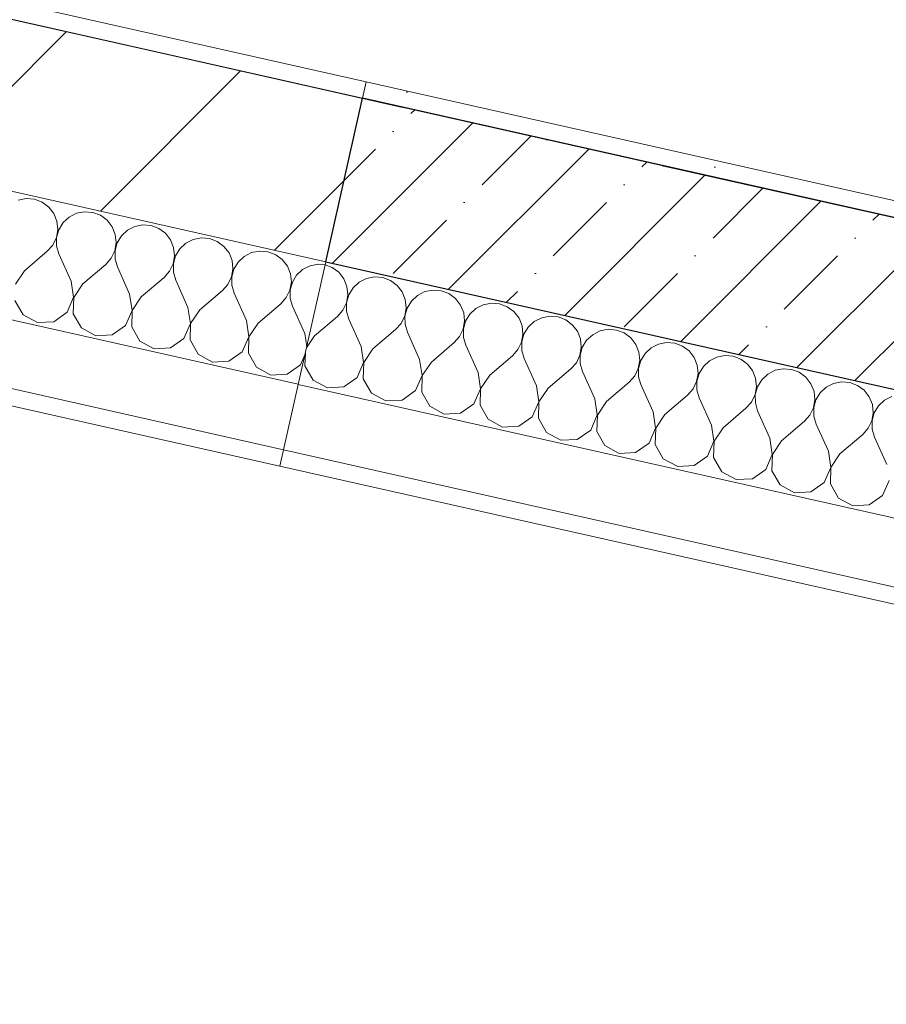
# Model space of a CAD drawing. Header units: millimetres. Extents: x -7218036 to -6881410, y 6117771 to 6219607.
# Tile 28 of 84: x -7169091 to -7168057, y 6132026 to 6133201. Entities that reach past the tile are written whole.
import ezdxf
from ezdxf.enums import TextEntityAlignment as Align

# ---------------------------------------------------------------- set-up
doc = ezdxf.new("R2010")
doc.units = ezdxf.units.MM
doc.header["$MEASUREMENT"] = 0
doc.linetypes.add('Штрихпунктирная', pattern=[670.277762, 352.777767, -176.388884, 0, -141.111112])
for name, color, linetype in [('S - МОП.АР', 7, 'Continuous'), ('АР-Стены_внешние_.АР', 7, 'Continuous'), ('АР-Чертеж-Оси_Осевые размеры.АР', 7, 'Continuous')]:
    doc.layers.add(name, color=color, linetype=linetype)
doc.layers.add('АР-Стены_внешние_.АР_Ном._пера__1', color=7, linetype='Continuous', lineweight=0)
doc.layers.add('АР-Чертеж-Оси_Осевые размеры.АР_Ном._пера__120', color=7, linetype='Continuous', lineweight=0)
doc.styles.add('РЎР“Р•РќР•Р\xa0Р\x98Р\xa0_РЎРўР\x98Р›Р¬_3', font='GOTHIC.TTF')
pattern_1 = [(45, (-6566190.34, 6563027.8), (-111.369318, 111.369318), [0, -105, 0, -157.5]), (110, (-6565840.34, 6563027.8), (148.001588, 53.868173), [0, -77, 0, -133])]

# ---------------------------------------------------------------- blocks, each defined once
blk = doc.blocks.new('*X25', base_point=(-6566190.3, 6562677.8))
at = {"layer": 'АР-Стены_внешние_.АР_Ном._пера__1', "color": 7, "linetype": 'Continuous', "lineweight": 0}
for p, q in [((-7169083.3, 6132987.9), (-7169093, 6132986)), ((-7169073.5, 6132987.1), (-7169083.3, 6132987.9)), ((-7169064.3, 6132983.6), (-7169073.5, 6132987.1)), ((-7169056.3, 6132977.8), (-7169064.3, 6132983.6)), ((-7169050.3, 6132970), (-7169056.3, 6132977.8)), ((-7169046.6, 6132960.9), (-7169050.3, 6132970)), ((-7169032.1, 6132965.9), (-7169039.3, 6132959.2)), ((-7169023.3, 6132970.4), (-7169032.1, 6132965.9)), ((-7169013.6, 6132972.3), (-7169023.3, 6132970.4)), ((-7169003.8, 6132971.5), (-7169013.6, 6132972.3)), ((-7168994.6, 6132968), (-7169003.8, 6132971.5)), ((-7168986.6, 6132962.1), (-7168994.6, 6132968)), ((-7169047.3, 6132941.3), (-7169045.6, 6132951.1)), ((-7169044.4, 6132950.8), (-7169047, 6132941.3)), ((-7169045.6, 6132951.1), (-7169046.6, 6132960.9)), ((-7169039.3, 6132959.2), (-7169044.4, 6132950.8)), ((-7168980.6, 6132954.3), (-7168986.6, 6132962.1)), ((-7168977, 6132945.2), (-7168980.6, 6132954.3)), ((-7168953.6, 6132954.7), (-7168962.4, 6132950.2)), ((-7168943.9, 6132956.6), (-7168953.6, 6132954.7)), ((-7168934.1, 6132955.8), (-7168943.9, 6132956.6)), ((-7168924.9, 6132952.3), (-7168934.1, 6132955.8)), ((-7168917, 6132946.5), (-7168924.9, 6132952.3)), ((-7169051.6, 6132932.5), (-7169047.3, 6132941.3)), ((-7169047, 6132941.3), (-7169047, 6132931.4)), ((-7168975.9, 6132935.4), (-7168977, 6132945.2)), ((-7168969.6, 6132943.5), (-7168974.7, 6132935.1)), ((-7168962.4, 6132950.2), (-7168969.6, 6132943.5)), ((-7168910.9, 6132938.7), (-7168917, 6132946.5)), ((-7168883.9, 6132939.1), (-7168892.7, 6132934.6)), ((-7168874.2, 6132941), (-7168883.9, 6132939.1)), ((-7168864.4, 6132940.2), (-7168874.2, 6132941)), ((-7168855.2, 6132936.7), (-7168864.4, 6132940.2)), ((-7169058.1, 6132925.1), (-7169051.6, 6132932.5)), ((-7169047, 6132931.4), (-7169044.2, 6132922)), ((-7168977.6, 6132925.7), (-7168975.9, 6132935.4)), ((-7168974.7, 6132935.1), (-7168977.3, 6132925.6)), ((-7168907.3, 6132929.5), (-7168910.9, 6132938.7)), ((-7168906.2, 6132919.7), (-7168907.3, 6132929.5)), ((-7168899.9, 6132927.9), (-7168905, 6132919.5)), ((-7168892.7, 6132934.6), (-7168899.9, 6132927.9)), ((-7168847.3, 6132930.8), (-7168855.2, 6132936.7)), ((-7168841.2, 6132923), (-7168847.3, 6132930.8)), ((-7169085.3, 6132901.9), (-7169058.1, 6132925.1)), ((-7169029.5, 6132889.4), (-7169044.2, 6132922)), ((-7168988.4, 6132909.4), (-7168981.9, 6132916.8)), ((-7168981.9, 6132916.8), (-7168977.6, 6132925.7)), ((-7168977.3, 6132925.6), (-7168977.3, 6132915.8)), ((-7168977.3, 6132915.8), (-7168974.5, 6132906.3)), ((-7168907.9, 6132910), (-7168906.2, 6132919.7)), ((-7168905, 6132919.5), (-7168907.6, 6132910)), ((-7168837.6, 6132913.9), (-7168841.2, 6132923)), ((-7168823, 6132918.9), (-7168830.2, 6132912.2)), ((-7168814.2, 6132923.4), (-7168823, 6132918.9)), ((-7168804.5, 6132925.3), (-7168814.2, 6132923.4)), ((-7168794.7, 6132924.5), (-7168804.5, 6132925.3)), ((-7168785.5, 6132921), (-7168794.7, 6132924.5)), ((-7168777.6, 6132915.2), (-7168785.5, 6132921)), ((-7169015.6, 6132886.3), (-7168988.4, 6132909.4)), ((-7168959.9, 6132873.7), (-7168974.5, 6132906.3)), ((-7168912.2, 6132901.2), (-7168907.9, 6132910)), ((-7168907.6, 6132910), (-7168907.6, 6132900.1)), ((-7168838.2, 6132894.4), (-7168836.5, 6132904.1)), ((-7168835.3, 6132903.8), (-7168838, 6132894.3)), ((-7168836.5, 6132904.1), (-7168837.6, 6132913.9)), ((-7168830.2, 6132912.2), (-7168835.3, 6132903.8)), ((-7168771.5, 6132907.4), (-7168777.6, 6132915.2)), ((-7168767.9, 6132898.2), (-7168771.5, 6132907.4)), ((-7168744.5, 6132907.8), (-7168753.3, 6132903.3)), ((-7168734.8, 6132909.7), (-7168744.5, 6132907.8)), ((-7168726.4, 6132909), (-7168734.8, 6132909.7)), ((-7169085.3, 6132901.9), (-7169096.1, 6132885.7)), ((-7168945.9, 6132870.6), (-7168918.7, 6132893.8)), ((-7168918.7, 6132893.8), (-7168912.2, 6132901.2)), ((-7168907.6, 6132900.1), (-7168904.8, 6132890.7)), ((-7168842.5, 6132885.5), (-7168838.2, 6132894.4)), ((-7168838, 6132894.3), (-7168837.9, 6132884.5)), ((-7168766.8, 6132888.4), (-7168767.9, 6132898.2)), ((-7168760.5, 6132896.6), (-7168765.6, 6132888.2)), ((-7168753.3, 6132903.3), (-7168760.5, 6132896.6)), ((-7169026.7, 6132870.1), (-7169029.5, 6132889.4)), ((-7169015.6, 6132886.3), (-7169026.4, 6132870)), ((-7168890.2, 6132858.1), (-7168904.8, 6132890.7)), ((-7168849.1, 6132878.1), (-7168842.5, 6132885.5)), ((-7168837.9, 6132884.5), (-7168835.1, 6132875)), ((-7168768.5, 6132878.7), (-7168766.8, 6132888.4)), ((-7168765.6, 6132888.2), (-7168768.3, 6132878.7)), ((-7169034.5, 6132852.2), (-7169026.7, 6132870.1)), ((-7169026.4, 6132870), (-7169027.1, 6132850.5)), ((-7168957, 6132854.4), (-7168959.9, 6132873.7)), ((-7168945.9, 6132870.6), (-7168956.7, 6132854.4)), ((-7168876.2, 6132855), (-7168849.1, 6132878.1)), ((-7168820.5, 6132842.4), (-7168835.1, 6132875)), ((-7168779.4, 6132862.5), (-7168772.8, 6132869.9)), ((-7168772.8, 6132869.9), (-7168768.5, 6132878.7)), ((-7168768.3, 6132878.7), (-7168768.2, 6132868.8)), ((-7168768.2, 6132868.8), (-7168765.4, 6132859.4)), ((-7169096.8, 6132866.2), (-7169087.1, 6132849.2)), ((-7168887.3, 6132838.8), (-7168890.2, 6132858.1)), ((-7168806.5, 6132839.3), (-7168779.4, 6132862.5)), ((-7168750.8, 6132826.8), (-7168765.4, 6132859.4)), ((-7169087.1, 6132849.2), (-7169069.9, 6132839.9)), ((-7169050.5, 6132841), (-7169034.5, 6132852.2)), ((-7169027.1, 6132850.5), (-7169017.4, 6132833.6)), ((-7168964.8, 6132836.5), (-7168957, 6132854.4)), ((-7168956.7, 6132854.4), (-7168957.4, 6132834.9)), ((-7168876.2, 6132855), (-7168887, 6132838.7)), ((-7169069.9, 6132839.9), (-7169050.5, 6132841)), ((-7169017.4, 6132833.6), (-7169000.3, 6132824.2)), ((-7168980.8, 6132825.3), (-7168964.8, 6132836.5)), ((-7168957.4, 6132834.9), (-7168947.7, 6132817.9)), ((-7168895.1, 6132820.9), (-7168887.3, 6132838.8)), ((-7168887, 6132838.7), (-7168887.7, 6132819.2)), ((-7168817.6, 6132823.1), (-7168820.5, 6132842.4)), ((-7168806.5, 6132839.3), (-7168817.4, 6132823.1)), ((-7169000.3, 6132824.2), (-7168980.8, 6132825.3)), ((-7168825.4, 6132805.2), (-7168817.6, 6132823.1)), ((-7168817.4, 6132823.1), (-7168818, 6132803.6)), ((-7168748.4, 6132810.9), (-7168750.8, 6132826.8)), ((-7168947.7, 6132817.9), (-7168930.6, 6132808.6)), ((-7168930.6, 6132808.6), (-7168911.1, 6132809.7)), ((-7168911.1, 6132809.7), (-7168895.1, 6132820.9)), ((-7168887.7, 6132819.2), (-7168878, 6132802.3)), ((-7168878, 6132802.3), (-7168860.9, 6132792.9)), ((-7168841.4, 6132794), (-7168825.4, 6132805.2)), ((-7168818, 6132803.6), (-7168808.3, 6132786.6)), ((-7168755.7, 6132789.6), (-7168750.6, 6132801.4)), ((-7168860.9, 6132792.9), (-7168841.4, 6132794)), ((-7168808.3, 6132786.6), (-7168791.2, 6132777.3)), ((-7168771.7, 6132778.4), (-7168755.7, 6132789.6)), ((-7168791.2, 6132777.3), (-7168771.7, 6132778.4))]:
    blk.add_line(p, q, dxfattribs=at)
blk = doc.blocks.new('Стена_7_1', base_point=(-7170584.3, 6133535.1))
at = {"layer": 'АР-Стены_внешние_.АР', "linetype": 'Continuous', "lineweight": 0, "true_color": 0x000000}
h = blk.add_hatch(dxfattribs=at)
h.set_pattern_fill('ШТУКАТУРКА__ГИПС_01_0001', color=18, style=0, pattern_type=2)
h.set_pattern_definition(pattern_1)
h.paths.add_polyline_path([(-7168677.4, 6133127.3), (-7170579.9, 6133554.6), (-7170584.3, 6133535.1), (-7168681.8, 6133107.8)])
h = blk.add_hatch(dxfattribs=at)
h.set_pattern_fill('БЛОКИ_БЕТОННЫЕ_ЭФФЕКТИВН_70', color=18, style=0, pattern_type=2)
h.set_pattern_definition([(45, (-6566190.34, 6562677.8), (-127.27922, 127.27922), [])])
h.paths.add_polyline_path([(-7170628.1, 6133339.9), (-7168725.6, 6132912.6), (-7168681.8, 6133107.8), (-7170584.3, 6133535.1)])
at = {"layer": 'АР-Стены_внешние_.АР_Ном._пера__1', "color": 7, "linetype": 'Continuous', "lineweight": 15}
for p, q in [((-7168681.8, 6133107.8), (-7170584.3, 6133535.1)), ((-7170628.1, 6133339.9), (-7168725.6, 6132912.6))]:
    blk.add_line(p, q, dxfattribs=at)
at = {"layer": 'АР-Стены_внешние_.АР_Ном._пера__1', "color": 7, "linetype": 'Continuous', "lineweight": 0}
for p, q in [((-7170661, 6133193.6), (-7168758.5, 6132766.3)), ((-7170678.5, 6133115.5), (-7168776, 6132688.2))]:
    blk.add_line(p, q, dxfattribs=at)
at = {"layer": 'АР-Стены_внешние_.АР_Ном._пера__1', "color": 7, "linetype": 'Continuous', "lineweight": 0, "flags": 128}
for points in [[(-7168677.4, 6133127.3), (-7170579.9, 6133554.6)], [(-7168681.8, 6133107.8), (-7168677.4, 6133127.3)], [(-7170682.9, 6133096), (-7168780.4, 6132668.7)]]:
    blk.add_lwpolyline(points, dxfattribs=at)
at = {"layer": 'АР-Стены_внешние_.АР_Ном._пера__1', "color": 7, "linetype": 'Continuous', "lineweight": 15, "flags": 128}
blk.add_lwpolyline([(-7168725.6, 6132912.6), (-7168681.8, 6133107.8)], dxfattribs=at)
at = {"layer": 'АР-Стены_внешние_.АР', "color": 7, "lineweight": 0}
blk.add_blockref('*X25', (-6566190.3, 6562677.8), dxfattribs=at)
blk = doc.blocks.new('*X57', base_point=(-6566190.3, 6562677.8))
at = {"layer": 'АР-Стены_внешние_.АР_Ном._пера__1', "color": 7, "linetype": 'Continuous', "lineweight": 0}
for p, q in [((-7168718.1, 6132905.8), (-7168726.4, 6132909)), ((-7168710.2, 6132900), (-7168718.1, 6132905.8)), ((-7168704.1, 6132892.2), (-7168710.2, 6132900)), ((-7168700.5, 6132883), (-7168704.1, 6132892.2)), ((-7168677.1, 6132892.6), (-7168685.9, 6132888.1)), ((-7168667.4, 6132894.5), (-7168677.1, 6132892.6)), ((-7168657.6, 6132893.7), (-7168667.4, 6132894.5)), ((-7168648.4, 6132890.2), (-7168657.6, 6132893.7)), ((-7168699.4, 6132873.2), (-7168700.5, 6132883)), ((-7168693.1, 6132881.4), (-7168698.2, 6132873)), ((-7168685.9, 6132888.1), (-7168693.1, 6132881.4)), ((-7168640.5, 6132884.3), (-7168648.4, 6132890.2)), ((-7168634.4, 6132876.5), (-7168640.5, 6132884.3)), ((-7168701.1, 6132863.5), (-7168699.4, 6132873.2)), ((-7168698.2, 6132873), (-7168700.8, 6132863.5)), ((-7168630.8, 6132867.4), (-7168634.4, 6132876.5)), ((-7168616.2, 6132872.4), (-7168623.4, 6132865.7)), ((-7168607.4, 6132876.9), (-7168616.2, 6132872.4)), ((-7168597.7, 6132878.8), (-7168607.4, 6132876.9)), ((-7168587.9, 6132878), (-7168597.7, 6132878.8)), ((-7168578.7, 6132874.5), (-7168587.9, 6132878)), ((-7168570.8, 6132868.7), (-7168578.7, 6132874.5)), ((-7168564.7, 6132860.9), (-7168570.8, 6132868.7)), ((-7168705.4, 6132854.7), (-7168701.1, 6132863.5)), ((-7168700.8, 6132863.5), (-7168700.8, 6132853.6)), ((-7168631.4, 6132847.9), (-7168629.7, 6132857.6)), ((-7168628.5, 6132857.3), (-7168631.2, 6132847.8)), ((-7168629.7, 6132857.6), (-7168630.8, 6132867.4)), ((-7168623.4, 6132865.7), (-7168628.5, 6132857.3)), ((-7168561.1, 6132851.7), (-7168564.7, 6132860.9)), ((-7168546.5, 6132856.8), (-7168553.7, 6132850.1)), ((-7168537.7, 6132861.3), (-7168546.5, 6132856.8)), ((-7168528, 6132863.2), (-7168537.7, 6132861.3)), ((-7168518.2, 6132862.4), (-7168528, 6132863.2)), ((-7168509, 6132858.9), (-7168518.2, 6132862.4)), ((-7168501.1, 6132853), (-7168509, 6132858.9)), ((-7168739.1, 6132824.1), (-7168711.9, 6132847.3)), ((-7168711.9, 6132847.3), (-7168705.4, 6132854.7)), ((-7168700.8, 6132853.6), (-7168698, 6132844.2)), ((-7168635.7, 6132839), (-7168631.4, 6132847.9)), ((-7168631.2, 6132847.8), (-7168631.1, 6132838)), ((-7168560, 6132841.9), (-7168561.1, 6132851.7)), ((-7168553.7, 6132850.1), (-7168558.8, 6132841.7)), ((-7168495, 6132845.2), (-7168501.1, 6132853)), ((-7168491.4, 6132836.1), (-7168495, 6132845.2)), ((-7168468, 6132845.6), (-7168476.8, 6132841.1)), ((-7168458.4, 6132847.5), (-7168468, 6132845.6)), ((-7168448.5, 6132846.7), (-7168458.4, 6132847.5)), ((-7168439.3, 6132843.2), (-7168448.5, 6132846.7)), ((-7168683.4, 6132811.6), (-7168698, 6132844.2)), ((-7168642.3, 6132831.6), (-7168635.7, 6132839)), ((-7168631.1, 6132838), (-7168628.3, 6132828.5)), ((-7168561.7, 6132832.2), (-7168560, 6132841.9)), ((-7168558.8, 6132841.7), (-7168561.5, 6132832.2)), ((-7168490.4, 6132826.3), (-7168491.4, 6132836.1)), ((-7168484, 6132834.4), (-7168489.1, 6132826)), ((-7168476.8, 6132841.1), (-7168484, 6132834.4)), ((-7168431.4, 6132837.4), (-7168439.3, 6132843.2)), ((-7168425.4, 6132829.6), (-7168431.4, 6132837.4)), ((-7168739.1, 6132824.1), (-7168748.7, 6132809.7)), ((-7168669.4, 6132808.5), (-7168642.3, 6132831.6)), ((-7168613.7, 6132795.9), (-7168628.3, 6132828.5)), ((-7168572.6, 6132816), (-7168566, 6132823.4)), ((-7168566, 6132823.4), (-7168561.7, 6132832.2)), ((-7168561.5, 6132832.2), (-7168561.4, 6132822.3)), ((-7168561.4, 6132822.3), (-7168558.6, 6132812.9)), ((-7168492, 6132816.6), (-7168490.4, 6132826.3)), ((-7168489.1, 6132826), (-7168491.8, 6132816.5)), ((-7168421.7, 6132820.4), (-7168425.4, 6132829.6)), ((-7168407.1, 6132825.5), (-7168414.3, 6132818.8)), ((-7168398.3, 6132830), (-7168407.1, 6132825.5)), ((-7168388.7, 6132831.9), (-7168398.3, 6132830)), ((-7168378.8, 6132831), (-7168388.7, 6132831.9)), ((-7168369.6, 6132827.6), (-7168378.8, 6132831)), ((-7168361.7, 6132821.7), (-7168369.6, 6132827.6)), ((-7168355.7, 6132813.9), (-7168361.7, 6132821.7)), ((-7168680.5, 6132792.3), (-7168683.4, 6132811.6)), ((-7168599.7, 6132792.8), (-7168572.6, 6132816)), ((-7168544, 6132780.3), (-7168558.6, 6132812.9)), ((-7168496.3, 6132807.7), (-7168492, 6132816.6)), ((-7168491.8, 6132816.5), (-7168491.7, 6132806.7)), ((-7168422.4, 6132800.9), (-7168420.7, 6132810.6)), ((-7168419.5, 6132810.4), (-7168422.1, 6132800.9)), ((-7168420.7, 6132810.6), (-7168421.7, 6132820.4)), ((-7168414.3, 6132818.8), (-7168419.5, 6132810.4)), ((-7168352, 6132804.8), (-7168355.7, 6132813.9)), ((-7168337.4, 6132809.8), (-7168344.6, 6132803.1)), ((-7168328.6, 6132814.3), (-7168337.4, 6132809.8)), ((-7168319, 6132816.2), (-7168328.6, 6132814.3)), ((-7168309.1, 6132815.4), (-7168319, 6132816.2)), ((-7168299.9, 6132811.9), (-7168309.1, 6132815.4)), ((-7168292, 6132806.1), (-7168299.9, 6132811.9)), ((-7168750.1, 6132803.5), (-7168750.6, 6132788.4)), ((-7168669.4, 6132808.5), (-7168680.2, 6132792.2)), ((-7168530, 6132777.2), (-7168502.9, 6132800.3)), ((-7168502.9, 6132800.3), (-7168496.3, 6132807.7)), ((-7168491.7, 6132806.7), (-7168488.9, 6132797.2)), ((-7168426.6, 6132792.1), (-7168422.4, 6132800.9)), ((-7168422.1, 6132800.9), (-7168422, 6132791)), ((-7168351, 6132795), (-7168352, 6132804.8)), ((-7168344.6, 6132803.1), (-7168349.8, 6132794.7)), ((-7168286, 6132798.3), (-7168292, 6132806.1)), ((-7168282.3, 6132789.1), (-7168286, 6132798.3)), ((-7168258.9, 6132798.7), (-7168267.7, 6132794.2)), ((-7168249.3, 6132800.6), (-7168258.9, 6132798.7)), ((-7168239.5, 6132799.7), (-7168249.3, 6132800.6)), ((-7168230.2, 6132796.3), (-7168239.5, 6132799.7)), ((-7168750.6, 6132788.4), (-7168740.9, 6132771.4)), ((-7168688.3, 6132774.4), (-7168680.5, 6132792.3)), ((-7168680.2, 6132792.2), (-7168680.9, 6132772.7)), ((-7168610.8, 6132776.6), (-7168613.7, 6132795.9)), ((-7168599.7, 6132792.8), (-7168610.6, 6132776.6)), ((-7168474.3, 6132764.6), (-7168488.9, 6132797.2)), ((-7168433.2, 6132784.7), (-7168426.6, 6132792.1)), ((-7168422, 6132791), (-7168419.2, 6132781.6)), ((-7168352.7, 6132785.3), (-7168351, 6132795)), ((-7168349.8, 6132794.7), (-7168352.4, 6132785.2)), ((-7168281.3, 6132779.3), (-7168282.3, 6132789.1)), ((-7168274.9, 6132787.5), (-7168280.1, 6132779.1)), ((-7168267.7, 6132794.2), (-7168274.9, 6132787.5)), ((-7168222.3, 6132790.4), (-7168230.2, 6132796.3)), ((-7168216.3, 6132782.6), (-7168222.3, 6132790.4)), ((-7168618.6, 6132758.7), (-7168610.8, 6132776.6)), ((-7168610.6, 6132776.6), (-7168611.2, 6132757.1)), ((-7168541.1, 6132761), (-7168544, 6132780.3)), ((-7168530, 6132777.2), (-7168540.9, 6132760.9)), ((-7168460.3, 6132761.5), (-7168433.2, 6132784.7)), ((-7168404.6, 6132749), (-7168419.2, 6132781.6)), ((-7168363.5, 6132769), (-7168356.9, 6132776.4)), ((-7168356.9, 6132776.4), (-7168352.7, 6132785.3)), ((-7168352.4, 6132785.2), (-7168352.3, 6132775.4)), ((-7168352.3, 6132775.4), (-7168349.5, 6132765.9)), ((-7168283, 6132769.6), (-7168281.3, 6132779.3)), ((-7168280.1, 6132779.1), (-7168282.7, 6132769.6)), ((-7168212.6, 6132773.5), (-7168216.3, 6132782.6)), ((-7168198, 6132778.5), (-7168205.3, 6132771.8)), ((-7168189.3, 6132783), (-7168198, 6132778.5)), ((-7168179.6, 6132784.9), (-7168189.3, 6132783)), ((-7168169.8, 6132784.1), (-7168179.6, 6132784.9)), ((-7168160.5, 6132780.6), (-7168169.8, 6132784.1)), ((-7168152.6, 6132774.8), (-7168160.5, 6132780.6)), ((-7168146.6, 6132767), (-7168152.6, 6132774.8)), ((-7168740.9, 6132771.4), (-7168723.8, 6132762.1)), ((-7168723.8, 6132762.1), (-7168704.3, 6132763.2)), ((-7168704.3, 6132763.2), (-7168688.3, 6132774.4)), ((-7168680.9, 6132772.7), (-7168671.2, 6132755.8)), ((-7168471.4, 6132745.3), (-7168474.3, 6132764.6)), ((-7168390.7, 6132745.8), (-7168363.5, 6132769)), ((-7168334.9, 6132733.3), (-7168349.5, 6132765.9)), ((-7168287.3, 6132760.7), (-7168283, 6132769.6)), ((-7168282.7, 6132769.6), (-7168282.6, 6132759.7)), ((-7168213.3, 6132754), (-7168211.6, 6132763.7)), ((-7168210.4, 6132763.4), (-7168213, 6132753.9)), ((-7168211.6, 6132763.7), (-7168212.6, 6132773.5)), ((-7168205.3, 6132771.8), (-7168210.4, 6132763.4)), ((-7168142.9, 6132757.8), (-7168146.6, 6132767)), ((-7168128.3, 6132762.9), (-7168135.6, 6132756.2)), ((-7168119.6, 6132767.3), (-7168128.3, 6132762.9)), ((-7168109.9, 6132769.2), (-7168119.6, 6132767.3)), ((-7168100.1, 6132768.4), (-7168109.9, 6132769.2)), ((-7168090.8, 6132765), (-7168100.1, 6132768.4)), ((-7168082.9, 6132759.1), (-7168090.8, 6132765)), ((-7168671.2, 6132755.8), (-7168654.1, 6132746.4)), ((-7168634.6, 6132747.5), (-7168618.6, 6132758.7)), ((-7168611.2, 6132757.1), (-7168601.5, 6132740.1)), ((-7168548.9, 6132743.1), (-7168541.1, 6132761)), ((-7168540.9, 6132760.9), (-7168541.5, 6132741.4)), ((-7168460.3, 6132761.5), (-7168471.2, 6132745.3)), ((-7168321, 6132730.2), (-7168293.8, 6132753.4)), ((-7168293.8, 6132753.4), (-7168287.3, 6132760.7)), ((-7168282.6, 6132759.7), (-7168279.9, 6132750.2)), ((-7168217.6, 6132745.1), (-7168213.3, 6132754)), ((-7168213, 6132753.9), (-7168212.9, 6132744.1)), ((-7168141.9, 6132748), (-7168142.9, 6132757.8)), ((-7168135.6, 6132756.2), (-7168140.7, 6132747.8)), ((-7168076.9, 6132751.3), (-7168082.9, 6132759.1)), ((-7168073.2, 6132742.2), (-7168076.9, 6132751.3)), ((-7168049.9, 6132751.7), (-7168058.6, 6132747.2)), ((-7168654.1, 6132746.4), (-7168634.6, 6132747.5)), ((-7168601.5, 6132740.1), (-7168584.4, 6132730.8)), ((-7168564.9, 6132731.9), (-7168548.9, 6132743.1)), ((-7168541.5, 6132741.4), (-7168531.8, 6132724.5)), ((-7168479.2, 6132727.4), (-7168471.4, 6132745.3)), ((-7168471.2, 6132745.3), (-7168471.8, 6132725.7)), ((-7168401.8, 6132729.7), (-7168404.6, 6132749)), ((-7168390.7, 6132745.8), (-7168401.5, 6132729.6)), ((-7168265.2, 6132717.7), (-7168279.9, 6132750.2)), ((-7168224.1, 6132737.7), (-7168217.6, 6132745.1)), ((-7168212.9, 6132744.1), (-7168210.2, 6132734.6)), ((-7168143.6, 6132738.3), (-7168141.9, 6132748)), ((-7168140.7, 6132747.8), (-7168143.3, 6132738.3)), ((-7168072.2, 6132732.4), (-7168073.2, 6132742.2)), ((-7168065.9, 6132740.5), (-7168071, 6132732.1)), ((-7168058.6, 6132747.2), (-7168065.9, 6132740.5)), ((-7168584.4, 6132730.8), (-7168564.9, 6132731.9)), ((-7168495.2, 6132716.2), (-7168479.2, 6132727.4)), ((-7168409.5, 6132711.7), (-7168401.8, 6132729.7)), ((-7168401.5, 6132729.6), (-7168402.1, 6132710.1)), ((-7168332.1, 6132714), (-7168334.9, 6132733.3)), ((-7168321, 6132730.2), (-7168331.8, 6132714)), ((-7168251.3, 6132714.5), (-7168224.1, 6132737.7)), ((-7168195.5, 6132702), (-7168210.2, 6132734.6)), ((-7168154.4, 6132722.1), (-7168147.9, 6132729.4)), ((-7168147.9, 6132729.4), (-7168143.6, 6132738.3)), ((-7168143.3, 6132738.3), (-7168143.2, 6132728.4)), ((-7168143.2, 6132728.4), (-7168140.5, 6132718.9)), ((-7168073.9, 6132722.7), (-7168072.2, 6132732.4)), ((-7168071, 6132732.1), (-7168073.6, 6132722.6)), ((-7168531.8, 6132724.5), (-7168514.7, 6132715.1)), ((-7168514.7, 6132715.1), (-7168495.2, 6132716.2)), ((-7168471.8, 6132725.7), (-7168462.1, 6132708.8)), ((-7168262.4, 6132698.4), (-7168265.2, 6132717.7)), ((-7168181.6, 6132698.9), (-7168154.4, 6132722.1)), ((-7168125.8, 6132686.4), (-7168140.5, 6132718.9)), ((-7168078.2, 6132713.8), (-7168073.9, 6132722.7)), ((-7168073.6, 6132722.6), (-7168073.5, 6132712.7)), ((-7168462.1, 6132708.8), (-7168445, 6132699.5)), ((-7168425.5, 6132700.6), (-7168409.5, 6132711.7)), ((-7168402.1, 6132710.1), (-7168392.4, 6132693.2)), ((-7168339.8, 6132696.1), (-7168332.1, 6132714)), ((-7168331.8, 6132714), (-7168332.4, 6132694.4)), ((-7168251.3, 6132714.5), (-7168262.1, 6132698.3)), ((-7168111.9, 6132683.2), (-7168084.7, 6132706.4)), ((-7168084.7, 6132706.4), (-7168078.2, 6132713.8)), ((-7168073.5, 6132712.7), (-7168070.8, 6132703.3)), ((-7168445, 6132699.5), (-7168425.5, 6132700.6)), ((-7168392.4, 6132693.2), (-7168375.3, 6132683.8)), ((-7168355.8, 6132684.9), (-7168339.8, 6132696.1)), ((-7168332.4, 6132694.4), (-7168322.8, 6132677.5)), ((-7168270.1, 6132680.4), (-7168262.4, 6132698.4)), ((-7168262.1, 6132698.3), (-7168262.8, 6132678.8)), ((-7168192.7, 6132682.7), (-7168195.5, 6132702)), ((-7168181.6, 6132698.9), (-7168192.4, 6132682.6)), ((-7168056.1, 6132670.7), (-7168070.8, 6132703.3)), ((-7168375.3, 6132683.8), (-7168355.8, 6132684.9)), ((-7168286.1, 6132669.3), (-7168270.1, 6132680.4)), ((-7168200.4, 6132664.8), (-7168192.7, 6132682.7)), ((-7168192.4, 6132682.6), (-7168193.1, 6132663.1)), ((-7168123, 6132667.1), (-7168125.8, 6132686.4)), ((-7168111.9, 6132683.2), (-7168122.7, 6132667)), ((-7168322.8, 6132677.5), (-7168305.6, 6132668.2)), ((-7168305.6, 6132668.2), (-7168286.1, 6132669.3)), ((-7168262.8, 6132678.8), (-7168253.1, 6132661.8)), ((-7168253.1, 6132661.8), (-7168235.9, 6132652.5)), ((-7168216.4, 6132653.6), (-7168200.4, 6132664.8)), ((-7168193.1, 6132663.1), (-7168183.4, 6132646.2)), ((-7168130.7, 6132649.1), (-7168123, 6132667.1)), ((-7168122.7, 6132667), (-7168123.4, 6132647.5)), ((-7168235.9, 6132652.5), (-7168216.4, 6132653.6)), ((-7168183.4, 6132646.2), (-7168166.2, 6132636.9)), ((-7168146.7, 6132638), (-7168130.7, 6132649.1)), ((-7168123.4, 6132647.5), (-7168113.7, 6132630.5)), ((-7168061, 6132633.5), (-7168053.3, 6132651.4)), ((-7168166.2, 6132636.9), (-7168146.7, 6132638)), ((-7168077, 6132622.3), (-7168061, 6132633.5)), ((-7168113.7, 6132630.5), (-7168096.5, 6132621.2)), ((-7168096.5, 6132621.2), (-7168077, 6132622.3))]:
    blk.add_line(p, q, dxfattribs=at)
blk = doc.blocks.new('Стена_21_1', base_point=(-7167510.9, 6132844.8))
at = {"layer": 'АР-Стены_внешние_.АР', "linetype": 'Continuous', "lineweight": 0, "true_color": 0x000000}
h = blk.add_hatch(dxfattribs=at)
h.set_pattern_fill('ШТУКАТУРКА__ГИПС_01_0001', color=18, style=0, pattern_type=2)
h.set_pattern_definition(pattern_1)
h.paths.add_polyline_path([(-7167994.5, 6132973.9), (-7168677.4, 6133127.2), (-7168681.8, 6133107.7), (-7167998.8, 6132954.3)])
h = blk.add_hatch(dxfattribs=at)
h.set_pattern_fill('ЖЕЛЕЗОБЕТОН__PROJECT__0001', color=18, style=0, pattern_type=2)
h.set_pattern_definition([(45, (-6566190.34, 6562677.8), (-84.852814, 84.852814), []), (45, (-6566232.77, 6562720.22), (-84.852814, 84.852814), [90, -30, 0, -30])])
h.paths.add_polyline_path([(-7167998.8, 6132954.3), (-7168681.8, 6133107.7), (-7168725.6, 6132912.6), (-7168042.7, 6132759.2)])
at = {"layer": 'АР-Стены_внешние_.АР_Ном._пера__1', "color": 7, "linetype": 'Continuous', "lineweight": 30}
for p, q in [((-7167998.8, 6132954.3), (-7168681.8, 6133107.7)), ((-7168725.6, 6132912.6), (-7168042.7, 6132759.2))]:
    blk.add_line(p, q, dxfattribs=at)
at = {"layer": 'АР-Стены_внешние_.АР_Ном._пера__1', "color": 7, "linetype": 'Continuous', "lineweight": 0}
for p, q in [((-7168758.5, 6132766.2), (-7167587.6, 6132503.3)), ((-7168776, 6132688.2), (-7167605.2, 6132425.2))]:
    blk.add_line(p, q, dxfattribs=at)
at = {"layer": 'АР-Стены_внешние_.АР_Ном._пера__1', "color": 7, "linetype": 'Continuous', "lineweight": 0, "flags": 128}
for points in [[(-7168681.8, 6133107.7), (-7168677.4, 6133127.2)], [(-7167994.5, 6132973.9), (-7168677.4, 6133127.2)], [(-7168758.5, 6132766.2), (-7168725.6, 6132912.6)], [(-7168776, 6132688.2), (-7168758.5, 6132766.2)], [(-7168780.4, 6132668.7), (-7168776, 6132688.2)], [(-7168780.4, 6132668.7), (-7167609.5, 6132405.7)]]:
    blk.add_lwpolyline(points, dxfattribs=at)
at = {"layer": 'АР-Стены_внешние_.АР_Ном._пера__1', "color": 7, "linetype": 'Continuous', "lineweight": 30, "flags": 128}
blk.add_lwpolyline([(-7168725.6, 6132912.6), (-7168681.8, 6133107.7)], dxfattribs=at)
at = {"layer": 'АР-Стены_внешние_.АР', "color": 7, "lineweight": 0}
blk.add_blockref('*X57', (-6566190.3, 6562677.8), dxfattribs=at)
blk = doc.blocks.new('Стандартный Маркер Сетки[51]_1', base_point=(-7217047.9, 6143970.3))
at = {"layer": 'АР-Чертеж-Оси_Осевые размеры.АР_Ном._пера__120', "color": 7, "linetype": 'Штрихпунктирная', "lineweight": 0}
blk.add_line((-7216072.2, 6143751.1), (-7137131, 6126021.4), dxfattribs=at)
at = {"layer": 'АР-Чертеж-Оси_Осевые размеры.АР_Ном._пера__120', "color": 7, "lineweight": 0, "style": 'РЎР“Р•РќР•Р\xa0Р\x98Р\xa0_РЎРўР\x98Р›Р¬_3'}
for tag, p in [('AC_MarkerText_1_0', (-7217465.8, 6144260.9)), ('AC_MarkerText_1_1', (-7135597.5, 6125873.7))]:
    blk.add_attdef(tag, text='', height=350, rotation=347.3417, dxfattribs=at).set_placement(p, align=Align.TOP_CENTER)
blk = doc.blocks.new('Стандартный Маркер Сетки[61]_1', base_point=(-7217047.9, 6143970.3))
at = {"layer": 'АР-Чертеж-Оси_Осевые размеры.АР_Ном._пера__120', "color": 7, "linetype": 'Штрихпунктирная', "lineweight": 0}
blk.add_line((-7216072.2, 6143751.1), (-7137131, 6126021.4), dxfattribs=at)
at = {"layer": 'АР-Чертеж-Оси_Осевые размеры.АР_Ном._пера__120', "color": 7, "lineweight": 0, "style": 'РЎР“Р•РќР•Р\xa0Р\x98Р\xa0_РЎРўР\x98Р›Р¬_3'}
for tag, p in [('AC_MarkerText_1_0', (-7217465.8, 6144260.9)), ('AC_MarkerText_1_1', (-7135597.5, 6125873.7))]:
    blk.add_attdef(tag, text='', height=350, rotation=347.3417, dxfattribs=at).set_placement(p, align=Align.TOP_CENTER)
blk = doc.blocks.new('Стандартный Маркер Сетки[64]_1', base_point=(-7217047.9, 6143970.3))
at = {"layer": 'АР-Чертеж-Оси_Осевые размеры.АР_Ном._пера__120', "color": 7, "linetype": 'Штрихпунктирная', "lineweight": 0}
blk.add_line((-7216072.2, 6143751.1), (-7137131, 6126021.4), dxfattribs=at)
at = {"layer": 'АР-Чертеж-Оси_Осевые размеры.АР_Ном._пера__120', "color": 7, "lineweight": 0, "style": 'РЎР“Р•РќР•Р\xa0Р\x98Р\xa0_РЎРўР\x98Р›Р¬_3'}
for tag, p in [('AC_MarkerText_1_0', (-7217465.8, 6144260.9)), ('AC_MarkerText_1_1', (-7135597.5, 6125873.7))]:
    blk.add_attdef(tag, text='', height=350, rotation=347.3417, dxfattribs=at).set_placement(p, align=Align.TOP_CENTER)
blk = doc.blocks.new('Стандартный Маркер Сетки[68]_1', base_point=(-7217047.9, 6143970.3))
at = {"layer": 'АР-Чертеж-Оси_Осевые размеры.АР_Ном._пера__120', "color": 7, "linetype": 'Штрихпунктирная', "lineweight": 0}
blk.add_line((-7216072.2, 6143751.1), (-7137131, 6126021.4), dxfattribs=at)
at = {"layer": 'АР-Чертеж-Оси_Осевые размеры.АР_Ном._пера__120', "color": 7, "lineweight": 0, "style": 'РЎР“Р•РќР•Р\xa0Р\x98Р\xa0_РЎРўР\x98Р›Р¬_3'}
for tag, p in [('AC_MarkerText_1_0', (-7217465.8, 6144260.9)), ('AC_MarkerText_1_1', (-7135597.5, 6125873.7))]:
    blk.add_attdef(tag, text='', height=350, rotation=347.3417, dxfattribs=at).set_placement(p, align=Align.TOP_CENTER)

msp = doc.modelspace()

# ---------------------------------------------------------------- linework, layer by layer
at = {"layer": 'S - МОП.АР', "color": 254, "linetype": 'Continuous', "lineweight": 0, "true_color": 0xd1c7d6, "flags": 128}
msp.add_lwpolyline([(-7171340.6, 6133704.9), (-7168018.3, 6132958.7), (-7167624, 6134714.5), (-7167214.2, 6134622.5), (-7167608.6, 6132866.7), (-7164378.9, 6132141.3), (-7163984.5, 6133897.4), (-7163935.8, 6133886.4), (-7163238, 6136994.4), (-7162619.7, 6139746), (-7161102.1, 6139405.3), (-7160711.1, 6141146.5), (-7165507, 6142223.7), (-7166296.9, 6138706.3), (-7166296.9, 6138706.3), (-7166691.3, 6136950.3), (-7167081.6, 6137037.9), (-7166687.2, 6138793.9), (-7168190.9, 6139131.6), (-7168206.3, 6139063.4), (-7169697.7, 6139398.3), (-7169353.6, 6140930.2), (-7170895.5, 6141276.5)], dxfattribs=at)

# ---------------------------------------------------------------- block references
at = {"layer": 'АР-Стены_внешние_.АР', "color": 7, "lineweight": 0}
for name, p in [('Стена_7_1', (-7170584.3, 6133535.1)), ('Стена_21_1', (-7167510.9, 6132844.8))]:
    msp.add_blockref(name, p, dxfattribs=at)
at = {"layer": 'АР-Чертеж-Оси_Осевые размеры.АР', "color": 8, "linetype": 'Continuous', "lineweight": 15}
for name in ['Стандартный Маркер Сетки[51]_1', 'Стандартный Маркер Сетки[61]_1', 'Стандартный Маркер Сетки[64]_1', 'Стандартный Маркер Сетки[68]_1']:
    msp.add_blockref(name, (-7217047.9, 6143970.3), dxfattribs=at)

doc.saveas('drawing.dxf')
